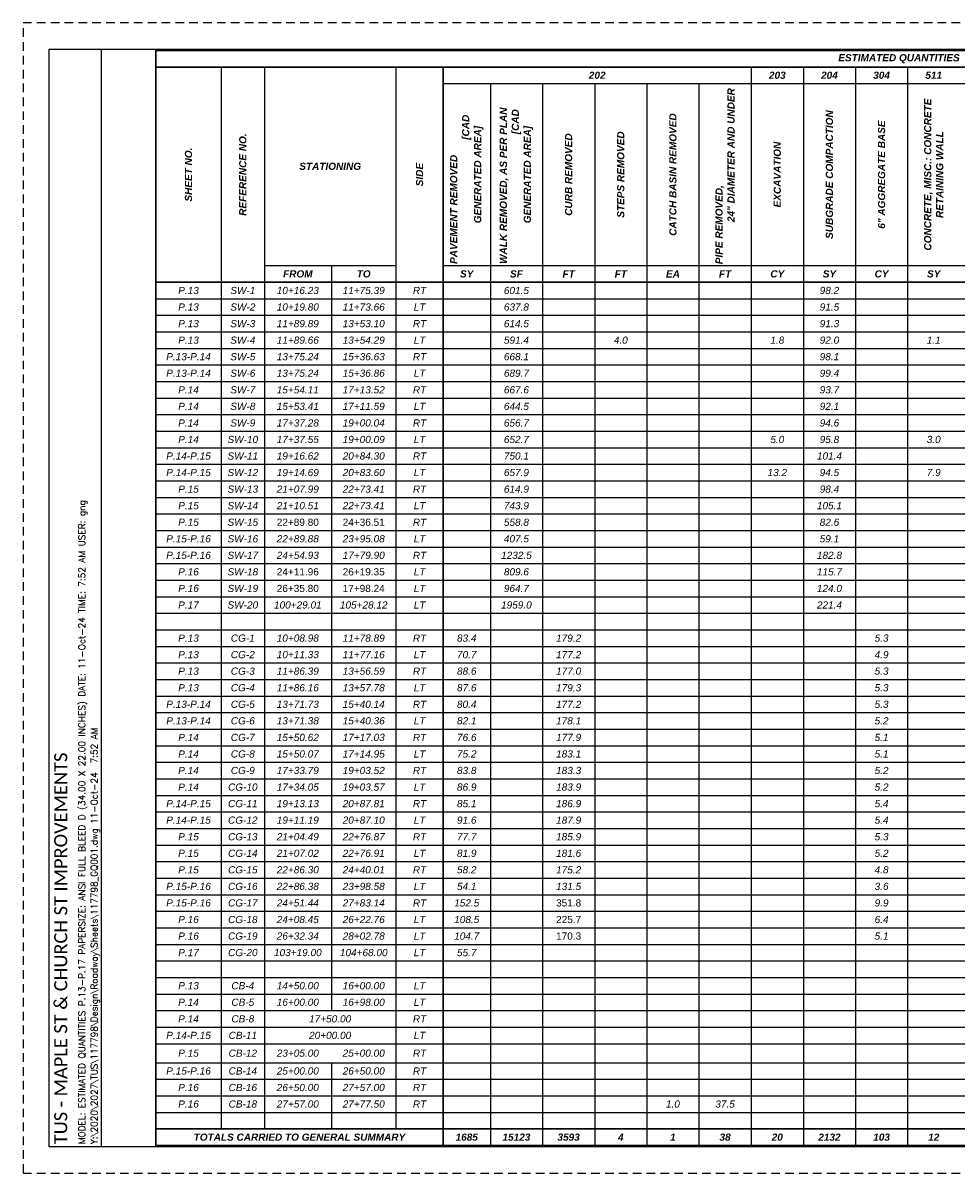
# Paper-space layout 'C01' of a CAD drawing. Header units: feet. Extents: x 0 to 34, y 0 to 22.
# Tile 1 of 2: x 0 to 17.9, y 0 to 22. Entities that reach past the tile are written whole.
import ezdxf
from ezdxf.enums import TextEntityAlignment as Align

# ---------------------------------------------------------------- set-up
doc = ezdxf.new("R2010")
doc.units = ezdxf.units.FT
doc.header["$MEASUREMENT"] = 0
doc.linetypes.add('OhDOT_USTN3', pattern=[0.22, 0.165, -0.055])
for name, color, linetype in [('SH_Border', 7, 'Continuous'), ('SH_Cut_Line', 7, 'OhDOT_USTN3'), ('SH_Data', 7, 'Continuous'), ('SH_TextM', 7, 'Continuous')]:
    doc.layers.add(name, color=color, linetype=linetype)
doc.styles.add('DwgStamp', font='romans.shx')
doc.styles.add('Straight Normal (0.14) Font 30', font='calibri.ttf', dxfattribs={"height": 0.14})
doc.styles.add('Straight Sub-Title (0.17) Font 30', font='calibri.ttf', dxfattribs={"height": 0.17})

# ---------------------------------------------------------------- blocks, each defined once
blk = doc.blocks.new('*A1007')
at = {"layer": 'SH_TextM', "color": 7, "linetype": 'Continuous', "ltscale": 0.083333, "const_width": 0.0208}
blk.add_lwpolyline([(18.698, 0), (0, 0), (0, -13.781), (18.698, -13.781)], close=True, dxfattribs=at)
for points in [[(0, -0.208), (18.698, -0.208)], [(3.615, -0.208), (3.615, -13.781)], [(0, -2.917), (18.698, -2.917)], [(0, -13.573), (18.698, -13.573)]]:
    blk.add_lwpolyline(points, dxfattribs=at)
at = {"layer": 'SH_TextM', "color": 7, "linetype": 'Continuous', "ltscale": 0.083333}
for points in [[(0.823, -0.208), (0.823, -13.573)], [(1.365, -0.208), (1.365, -13.573)], [(3.021, -0.208), (3.021, -13.573)], [(7.49, -0.208), (7.49, -13.781)], [(8.146, -0.208), (8.146, -13.781)], [(8.802, -0.208), (8.802, -13.781)], [(9.458, -0.208), (9.458, -13.781)], [(3.615, -0.417), (18.698, -0.417)], [(4.208, -0.417), (4.208, -13.781)], [(4.865, -0.417), (4.865, -13.781)], [(5.521, -0.417), (5.521, -13.781)], [(6.177, -0.417), (6.177, -13.781)], [(6.833, -0.417), (6.833, -13.781)], [(1.365, -2.708), (3.021, -2.708)], [(2.208, -2.708), (2.208, -12.083)], [(3.615, -2.708), (18.698, -2.708)], [(0, -3.125), (18.698, -3.125)], [(0, -3.333), (18.698, -3.333)], [(0, -3.542), (18.698, -3.542)], [(0, -3.75), (18.698, -3.75)], [(0, -3.958), (18.698, -3.958)], [(0, -4.167), (18.698, -4.167)], [(0, -4.375), (18.698, -4.375)], [(0, -4.583), (18.698, -4.583)], [(0, -4.792), (18.698, -4.792)], [(0, -5), (18.698, -5)], [(0, -5.208), (18.698, -5.208)], [(0, -5.417), (18.698, -5.417)], [(0, -5.625), (18.698, -5.625)], [(0, -5.833), (18.698, -5.833)], [(0, -6.042), (18.698, -6.042)], [(0, -6.25), (18.698, -6.25)], [(0, -6.458), (18.698, -6.458)], [(0, -6.667), (18.698, -6.667)], [(0, -6.875), (18.698, -6.875)], [(0, -7.083), (18.698, -7.083)], [(0, -7.292), (18.698, -7.292)], [(0, -7.5), (18.698, -7.5)], [(0, -7.708), (18.698, -7.708)], [(0, -7.917), (18.698, -7.917)], [(0, -8.125), (18.698, -8.125)], [(0, -8.333), (18.698, -8.333)], [(0, -8.542), (18.698, -8.542)], [(0, -8.75), (18.698, -8.75)], [(0, -8.958), (18.698, -8.958)], [(0, -9.167), (18.698, -9.167)], [(0, -9.375), (18.698, -9.375)], [(0, -9.583), (18.698, -9.583)], [(0, -9.792), (18.698, -9.792)], [(0, -10), (18.698, -10)], [(0, -10.208), (18.698, -10.208)], [(0, -10.417), (18.698, -10.417)], [(0, -10.625), (18.698, -10.625)], [(0, -10.833), (18.698, -10.833)], [(0, -11.042), (18.698, -11.042)], [(0, -11.25), (18.698, -11.25)], [(0, -11.458), (18.698, -11.458)], [(0, -11.667), (18.698, -11.667)], [(0, -11.875), (18.698, -11.875)], [(0, -12.083), (18.698, -12.083)], [(0, -12.292), (18.698, -12.292)], [(0, -12.5), (18.698, -12.5)], [(0, -12.74), (18.698, -12.74)], [(2.208, -12.74), (2.208, -13.573)], [(0, -12.948), (18.698, -12.948)], [(0, -13.156), (18.698, -13.156)], [(0, -13.365), (18.698, -13.365)]]:
    blk.add_lwpolyline(points, dxfattribs=at)
at = {"layer": 'SH_TextM', "color": 7, "char_height": 0.09028, "attachment_point": 5, "style": 'Straight Normal (0.14) Font 30'}
for s, insert in [('\\fArial|b1|i1|c0|p34;ESTIMATED QUANTITIES', (9.349, -0.104)), ('\\fArial|b1|i1|c0|p34;202', (5.552, -0.312)), ('\\fArial|b1|i1|c0|p34;203', (7.818, -0.312)), ('\\fArial|b1|i1|c0|p34;204', (8.474, -0.312)), ('\\fArial|b1|i1|c0|p34;304', (9.13, -0.312)), ('\\fArial|b1|i1|c0|p34;511', (9.786, -0.312)), ('\\fArial|b1|i1|c0|p34;FROM', (1.786, -2.812)), ('\\fArial|b1|i1|c0|p34;TO', (2.615, -2.812)), ('\\fArial|b1|i1|c0|p34;SY', (3.911, -2.812)), ('\\fArial|b0|i1|c0|p34;P.13', (0.411, -3.021)), ('\\fArial|b0|i1|c0|p34;SW-1', (1.094, -3.021)), ('\\fArial|b0|i1|c0|p34;10+16.23', (1.786, -3.021)), ('\\fArial|b0|i1|c0|p34;11+75.39', (2.615, -3.021)), ('\\fArial|b0|i1|c0|p34;RT', (3.318, -3.021)), ('\\fArial|b0|i1|c0|p34;601.5', (4.536, -3.021)), ('\\fArial|b0|i1|c0|p34;98.2', (8.474, -3.021)), ('\\fArial|b0|i1|c0|p34;P.13', (0.411, -3.229)), ('\\fArial|b0|i1|c0|p34;SW-2', (1.094, -3.229)), ('\\fArial|b0|i1|c0|p34;10+19.80', (1.786, -3.229)), ('\\fArial|b0|i1|c0|p34;11+73.66', (2.615, -3.229)), ('\\fArial|b0|i1|c0|p34;LT', (3.318, -3.229)), ('\\fArial|b0|i1|c0|p34;637.8', (4.536, -3.229)), ('\\fArial|b0|i1|c0|p34;91.5', (8.474, -3.229)), ('\\fArial|b0|i1|c0|p34;P.13', (0.411, -3.438)), ('\\fArial|b0|i1|c0|p34;SW-3', (1.094, -3.438)), ('\\fArial|b0|i1|c0|p34;11+89.89', (1.786, -3.438)), ('\\fArial|b0|i1|c0|p34;13+53.10', (2.615, -3.438)), ('\\fArial|b0|i1|c0|p34;RT', (3.318, -3.438)), ('\\fArial|b0|i1|c0|p34;614.5', (4.536, -3.438)), ('\\fArial|b0|i1|c0|p34;91.3', (8.474, -3.438)), ('\\fArial|b0|i1|c0|p34;P.13', (0.411, -3.646)), ('\\fArial|b0|i1|c0|p34;SW-4', (1.094, -3.646)), ('\\fArial|b0|i1|c0|p34;11+89.66', (1.786, -3.646)), ('\\fArial|b0|i1|c0|p34;13+54.29', (2.615, -3.646)), ('\\fArial|b0|i1|c0|p34;LT', (3.318, -3.646)), ('\\fArial|b0|i1|c0|p34;591.4', (4.536, -3.646)), ('\\fArial|b0|i1|c0|p34;4.0', (5.849, -3.646)), ('\\fArial|b0|i1|c0|p34;1.8', (7.818, -3.646)), ('\\fArial|b0|i1|c0|p34;92.0', (8.474, -3.646)), ('\\fArial|b0|i1|c0|p34;1.1', (9.786, -3.646)), ('\\fArial|b0|i1|c0|p34;P.13-P.14', (0.411, -3.854)), ('\\fArial|b0|i1|c0|p34;SW-5', (1.094, -3.854)), ('\\fArial|b0|i1|c0|p34;13+75.24', (1.786, -3.854)), ('\\fArial|b0|i1|c0|p34;15+36.63', (2.615, -3.854)), ('\\fArial|b0|i1|c0|p34;RT', (3.318, -3.854)), ('\\fArial|b0|i1|c0|p34;668.1', (4.536, -3.854)), ('\\fArial|b0|i1|c0|p34;98.1', (8.474, -3.854)), ('\\fArial|b0|i1|c0|p34;P.13-P.14', (0.411, -4.062)), ('\\fArial|b0|i1|c0|p34;SW-6', (1.094, -4.062)), ('\\fArial|b0|i1|c0|p34;13+75.24', (1.786, -4.062)), ('\\fArial|b0|i1|c0|p34;15+36.86', (2.615, -4.062)), ('\\fArial|b0|i1|c0|p34;LT', (3.318, -4.062)), ('\\fArial|b0|i1|c0|p34;689.7', (4.536, -4.062)), ('\\fArial|b0|i1|c0|p34;99.4', (8.474, -4.062)), ('\\fArial|b0|i1|c0|p34;P.14', (0.411, -4.271)), ('\\fArial|b0|i1|c0|p34;SW-7', (1.094, -4.271)), ('\\fArial|b0|i1|c0|p34;15+54.11', (1.786, -4.271)), ('\\fArial|b0|i1|c0|p34;17+13.52', (2.615, -4.271)), ('\\fArial|b0|i1|c0|p34;RT', (3.318, -4.271)), ('\\fArial|b0|i1|c0|p34;667.6', (4.536, -4.271)), ('\\fArial|b0|i1|c0|p34;93.7', (8.474, -4.271)), ('\\fArial|b0|i1|c0|p34;P.14', (0.411, -4.479)), ('\\fArial|b0|i1|c0|p34;SW-8', (1.094, -4.479)), ('\\fArial|b0|i1|c0|p34;15+53.41', (1.786, -4.479)), ('\\fArial|b0|i1|c0|p34;17+11.59', (2.615, -4.479)), ('\\fArial|b0|i1|c0|p34;LT', (3.318, -4.479)), ('\\fArial|b0|i1|c0|p34;644.5', (4.536, -4.479)), ('\\fArial|b0|i1|c0|p34;92.1', (8.474, -4.479)), ('\\fArial|b0|i1|c0|p34;P.14', (0.411, -4.688)), ('\\fArial|b0|i1|c0|p34;SW-9', (1.094, -4.688)), ('\\fArial|b0|i1|c0|p34;17+37.28', (1.786, -4.688)), ('\\fArial|b0|i1|c0|p34;19+00.04', (2.615, -4.688)), ('\\fArial|b0|i1|c0|p34;RT', (3.318, -4.688)), ('\\fArial|b0|i1|c0|p34;656.7', (4.536, -4.688)), ('\\fArial|b0|i1|c0|p34;94.6', (8.474, -4.688)), ('\\fArial|b0|i1|c0|p34;P.14', (0.411, -4.896)), ('\\fArial|b0|i1|c0|p34;SW-10', (1.094, -4.896)), ('\\fArial|b0|i1|c0|p34;17+37.55', (1.786, -4.896)), ('\\fArial|b0|i1|c0|p34;19+00.09', (2.615, -4.896)), ('\\fArial|b0|i1|c0|p34;LT', (3.318, -4.896)), ('\\fArial|b0|i1|c0|p34;652.7', (4.536, -4.896)), ('\\fArial|b0|i1|c0|p34;5.0', (7.818, -4.896)), ('\\fArial|b0|i1|c0|p34;95.8', (8.474, -4.896)), ('\\fArial|b0|i1|c0|p34;3.0', (9.786, -4.896)), ('\\fArial|b0|i1|c0|p34;P.14-P.15', (0.411, -5.104)), ('\\fArial|b0|i1|c0|p34;SW-11', (1.094, -5.104)), ('\\fArial|b0|i1|c0|p34;19+16.62', (1.786, -5.104)), ('\\fArial|b0|i1|c0|p34;20+84.30', (2.615, -5.104)), ('\\fArial|b0|i1|c0|p34;RT', (3.318, -5.104)), ('\\fArial|b0|i1|c0|p34;750.1', (4.536, -5.104)), ('\\fArial|b0|i1|c0|p34;101.4', (8.474, -5.104)), ('\\fArial|b0|i1|c0|p34;P.14-P.15', (0.411, -5.312)), ('\\fArial|b0|i1|c0|p34;SW-12', (1.094, -5.312)), ('\\fArial|b0|i1|c0|p34;19+14.69', (1.786, -5.312)), ('\\fArial|b0|i1|c0|p34;20+83.60', (2.615, -5.312)), ('\\fArial|b0|i1|c0|p34;LT', (3.318, -5.312)), ('\\fArial|b0|i1|c0|p34;657.9', (4.536, -5.312)), ('\\fArial|b0|i1|c0|p34;13.2', (7.818, -5.312)), ('\\fArial|b0|i1|c0|p34;94.5', (8.474, -5.312)), ('\\fArial|b0|i1|c0|p34;7.9', (9.786, -5.312)), ('\\fArial|b0|i1|c0|p34;P.15', (0.411, -5.521)), ('\\fArial|b0|i1|c0|p34;SW-13', (1.094, -5.521)), ('\\fArial|b0|i1|c0|p34;21+07.99', (1.786, -5.521)), ('\\fArial|b0|i1|c0|p34;22+73.41', (2.615, -5.521)), ('\\fArial|b0|i1|c0|p34;RT', (3.318, -5.521)), ('\\fArial|b0|i1|c0|p34;614.9', (4.536, -5.521)), ('\\fArial|b0|i1|c0|p34;98.4', (8.474, -5.521)), ('\\fArial|b0|i1|c0|p34;P.15', (0.411, -5.729)), ('\\fArial|b0|i1|c0|p34;SW-14', (1.094, -5.729)), ('\\fArial|b0|i1|c0|p34;21+10.51', (1.786, -5.729)), ('\\fArial|b0|i1|c0|p34;22+73.41', (2.615, -5.729)), ('\\fArial|b0|i1|c0|p34;LT', (3.318, -5.729)), ('\\fArial|b0|i1|c0|p34;743.9', (4.536, -5.729)), ('\\fArial|b0|i1|c0|p34;105.1', (8.474, -5.729)), ('\\fArial|b0|i1|c0|p34;P.15', (0.411, -5.938)), ('\\fArial|b0|i1|c0|p34;SW-15', (1.094, -5.938)), ('\\fArial|b0|i0|c0|p34;22+89.80', (1.786, -5.938)), ('\\fArial|b0|i0|c0|p34;24+36.51', (2.615, -5.938)), ('\\fArial|b0|i1|c0|p34;RT', (3.318, -5.938)), ('\\fArial|b0|i1|c0|p34;558.8', (4.536, -5.938)), ('\\fArial|b0|i1|c0|p34;82.6', (8.474, -5.938)), ('\\fArial|b0|i1|c0|p34;P.15-P.16', (0.411, -6.146)), ('\\fArial|b0|i1|c0|p34;SW-16', (1.094, -6.146)), ('\\fArial|b0|i1|c0|p34;22+89.88', (1.786, -6.146)), ('\\fArial|b0|i1|c0|p34;23+95.08', (2.615, -6.146)), ('\\fArial|b0|i1|c0|p34;LT', (3.318, -6.146)), ('\\fArial|b0|i1|c0|p34;407.5', (4.536, -6.146)), ('\\fArial|b0|i1|c0|p34;59.1', (8.474, -6.146)), ('\\fArial|b0|i1|c0|p34;P.15-P.16', (0.411, -6.354)), ('\\fArial|b0|i1|c0|p34;SW-17', (1.094, -6.354)), ('\\fArial|b0|i1|c0|p34;24+54.93', (1.786, -6.354)), ('\\fArial|b0|i1|c0|p34;17+79.90', (2.615, -6.354)), ('\\fArial|b0|i1|c0|p34;RT', (3.318, -6.354)), ('\\fArial|b0|i1|c0|p34;1232.5', (4.536, -6.354)), ('\\fArial|b0|i1|c0|p34;182.8', (8.474, -6.354)), ('\\fArial|b0|i1|c0|p34;P.16', (0.411, -6.562)), ('\\fArial|b0|i1|c0|p34;SW-18', (1.094, -6.562)), ('\\fArial|b0|i0|c0|p34;24+11.96', (1.786, -6.562)), ('\\fArial|b0|i0|c0|p34;26+19.35', (2.615, -6.562)), ('\\fArial|b0|i1|c0|p34;LT', (3.318, -6.562)), ('\\fArial|b0|i1|c0|p34;809.6', (4.536, -6.562)), ('\\fArial|b0|i1|c0|p34;115.7', (8.474, -6.562)), ('\\fArial|b0|i1|c0|p34;P.16', (0.411, -6.771)), ('\\fArial|b0|i1|c0|p34;SW-19', (1.094, -6.771)), ('\\fArial|b0|i0|c0|p34;26+35.80', (1.786, -6.771)), ('\\fArial|b0|i0|c0|p34;17+98.24', (2.615, -6.771)), ('\\fArial|b0|i1|c0|p34;LT', (3.318, -6.771)), ('\\fArial|b0|i1|c0|p34;964.7', (4.536, -6.771)), ('\\fArial|b0|i1|c0|p34;124.0', (8.474, -6.771)), ('\\fArial|b0|i1|c0|p34;P.17', (0.411, -6.979)), ('\\fArial|b0|i1|c0|p34;SW-20', (1.094, -6.979)), ('\\fArial|b0|i1|c0|p34;100+29.01', (1.786, -6.979)), ('\\fArial|b0|i1|c0|p34;105+28.12', (2.615, -6.979)), ('\\fArial|b0|i1|c0|p34;LT', (3.318, -6.979)), ('\\fArial|b0|i1|c0|p34;1959.0', (4.536, -6.979)), ('\\fArial|b0|i1|c0|p34;221.4', (8.474, -6.979)), ('\\fArial|b0|i1|c0|p34;P.13', (0.411, -7.396)), ('\\fArial|b0|i1|c0|p34;CG-1', (1.094, -7.396)), ('\\fArial|b0|i1|c0|p34;10+08.98', (1.786, -7.396)), ('\\fArial|b0|i1|c0|p34;11+78.89', (2.615, -7.396)), ('\\fArial|b0|i1|c0|p34;RT', (3.318, -7.396)), ('\\fArial|b0|i1|c0|p34;83.4', (3.911, -7.396)), ('\\fArial|b0|i1|c0|p34;179.2', (5.193, -7.396)), ('\\fArial|b0|i1|c0|p34;5.3', (9.13, -7.396)), ('\\fArial|b0|i1|c0|p34;P.13', (0.411, -7.604)), ('\\fArial|b0|i1|c0|p34;CG-2', (1.094, -7.604)), ('\\fArial|b0|i1|c0|p34;10+11.33', (1.786, -7.604)), ('\\fArial|b0|i1|c0|p34;11+77.16', (2.615, -7.604)), ('\\fArial|b0|i1|c0|p34;LT', (3.318, -7.604)), ('\\fArial|b0|i1|c0|p34;70.7', (3.911, -7.604)), ('\\fArial|b0|i1|c0|p34;177.2', (5.193, -7.604)), ('\\fArial|b0|i1|c0|p34;4.9', (9.13, -7.604)), ('\\fArial|b0|i1|c0|p34;P.13', (0.411, -7.812)), ('\\fArial|b0|i1|c0|p34;CG-3', (1.094, -7.812)), ('\\fArial|b0|i1|c0|p34;11+86.39', (1.786, -7.812)), ('\\fArial|b0|i1|c0|p34;13+56.59', (2.615, -7.812)), ('\\fArial|b0|i1|c0|p34;RT', (3.318, -7.812)), ('\\fArial|b0|i1|c0|p34;88.6', (3.911, -7.812)), ('\\fArial|b0|i1|c0|p34;177.0', (5.193, -7.812)), ('\\fArial|b0|i1|c0|p34;5.3', (9.13, -7.812)), ('\\fArial|b0|i1|c0|p34;P.13', (0.411, -8.021)), ('\\fArial|b0|i1|c0|p34;CG-4', (1.094, -8.021)), ('\\fArial|b0|i1|c0|p34;11+86.16', (1.786, -8.021)), ('\\fArial|b0|i1|c0|p34;13+57.78', (2.615, -8.021)), ('\\fArial|b0|i1|c0|p34;LT', (3.318, -8.021)), ('\\fArial|b0|i1|c0|p34;87.6', (3.911, -8.021)), ('\\fArial|b0|i1|c0|p34;179.3', (5.193, -8.021)), ('\\fArial|b0|i1|c0|p34;5.3', (9.13, -8.021)), ('\\fArial|b0|i1|c0|p34;P.13-P.14', (0.411, -8.229)), ('\\fArial|b0|i1|c0|p34;CG-5', (1.094, -8.229)), ('\\fArial|b0|i1|c0|p34;13+71.73', (1.786, -8.229)), ('\\fArial|b0|i1|c0|p34;15+40.14', (2.615, -8.229)), ('\\fArial|b0|i1|c0|p34;RT', (3.318, -8.229)), ('\\fArial|b0|i1|c0|p34;80.4', (3.911, -8.229)), ('\\fArial|b0|i1|c0|p34;177.2', (5.193, -8.229)), ('\\fArial|b0|i1|c0|p34;5.3', (9.13, -8.229)), ('\\fArial|b0|i1|c0|p34;P.13-P.14', (0.411, -8.437)), ('\\fArial|b0|i1|c0|p34;CG-6', (1.094, -8.437)), ('\\fArial|b0|i1|c0|p34;13+71.38', (1.786, -8.437)), ('\\fArial|b0|i1|c0|p34;15+40.36', (2.615, -8.437)), ('\\fArial|b0|i1|c0|p34;LT', (3.318, -8.437)), ('\\fArial|b0|i1|c0|p34;82.1', (3.911, -8.437)), ('\\fArial|b0|i1|c0|p34;178.1', (5.193, -8.437)), ('\\fArial|b0|i1|c0|p34;5.2', (9.13, -8.437)), ('\\fArial|b0|i1|c0|p34;P.14', (0.411, -8.646)), ('\\fArial|b0|i1|c0|p34;CG-7', (1.094, -8.646)), ('\\fArial|b0|i1|c0|p34;15+50.62', (1.786, -8.646)), ('\\fArial|b0|i1|c0|p34;17+17.03', (2.615, -8.646)), ('\\fArial|b0|i1|c0|p34;RT', (3.318, -8.646)), ('\\fArial|b0|i1|c0|p34;76.6', (3.911, -8.646)), ('\\fArial|b0|i1|c0|p34;177.9', (5.193, -8.646)), ('\\fArial|b0|i1|c0|p34;5.1', (9.13, -8.646)), ('\\fArial|b0|i1|c0|p34;P.14', (0.411, -8.854)), ('\\fArial|b0|i1|c0|p34;CG-8', (1.094, -8.854)), ('\\fArial|b0|i1|c0|p34;15+50.07', (1.786, -8.854)), ('\\fArial|b0|i1|c0|p34;17+14.95', (2.615, -8.854)), ('\\fArial|b0|i1|c0|p34;LT', (3.318, -8.854)), ('\\fArial|b0|i1|c0|p34;75.2', (3.911, -8.854)), ('\\fArial|b0|i1|c0|p34;183.1', (5.193, -8.854)), ('\\fArial|b0|i1|c0|p34;5.1', (9.13, -8.854)), ('\\fArial|b0|i1|c0|p34;P.14', (0.411, -9.062)), ('\\fArial|b0|i1|c0|p34;CG-9', (1.094, -9.062)), ('\\fArial|b0|i1|c0|p34;17+33.79', (1.786, -9.062)), ('\\fArial|b0|i1|c0|p34;19+03.52', (2.615, -9.062)), ('\\fArial|b0|i1|c0|p34;RT', (3.318, -9.062)), ('\\fArial|b0|i1|c0|p34;83.8', (3.911, -9.062)), ('\\fArial|b0|i1|c0|p34;183.3', (5.193, -9.062)), ('\\fArial|b0|i1|c0|p34;5.2', (9.13, -9.062)), ('\\fArial|b0|i1|c0|p34;P.14', (0.411, -9.271)), ('\\fArial|b0|i1|c0|p34;CG-10', (1.094, -9.271)), ('\\fArial|b0|i1|c0|p34;17+34.05', (1.786, -9.271)), ('\\fArial|b0|i1|c0|p34;19+03.57', (2.615, -9.271)), ('\\fArial|b0|i1|c0|p34;LT', (3.318, -9.271)), ('\\fArial|b0|i1|c0|p34;86.9', (3.911, -9.271)), ('\\fArial|b0|i1|c0|p34;183.9', (5.193, -9.271)), ('\\fArial|b0|i1|c0|p34;5.2', (9.13, -9.271)), ('\\fArial|b0|i1|c0|p34;P.14-P.15', (0.411, -9.479)), ('\\fArial|b0|i1|c0|p34;CG-11', (1.094, -9.479)), ('\\fArial|b0|i1|c0|p34;19+13.13', (1.786, -9.479)), ('\\fArial|b0|i1|c0|p34;20+87.81', (2.615, -9.479)), ('\\fArial|b0|i1|c0|p34;RT', (3.318, -9.479)), ('\\fArial|b0|i1|c0|p34;85.1', (3.911, -9.479)), ('\\fArial|b0|i1|c0|p34;186.9', (5.193, -9.479)), ('\\fArial|b0|i1|c0|p34;5.4', (9.13, -9.479)), ('\\fArial|b0|i1|c0|p34;P.14-P.15', (0.411, -9.687)), ('\\fArial|b0|i1|c0|p34;CG-12', (1.094, -9.687)), ('\\fArial|b0|i1|c0|p34;19+11.19', (1.786, -9.687)), ('\\fArial|b0|i1|c0|p34;20+87.10', (2.615, -9.687)), ('\\fArial|b0|i1|c0|p34;LT', (3.318, -9.687)), ('\\fArial|b0|i1|c0|p34;91.6', (3.911, -9.687)), ('\\fArial|b0|i1|c0|p34;187.9', (5.193, -9.687)), ('\\fArial|b0|i1|c0|p34;5.4', (9.13, -9.687)), ('\\fArial|b0|i1|c0|p34;P.15', (0.411, -9.896)), ('\\fArial|b0|i1|c0|p34;CG-13', (1.094, -9.896)), ('\\fArial|b0|i1|c0|p34;21+04.49', (1.786, -9.896)), ('\\fArial|b0|i1|c0|p34;22+76.87', (2.615, -9.896)), ('\\fArial|b0|i1|c0|p34;RT', (3.318, -9.896)), ('\\fArial|b0|i1|c0|p34;77.7', (3.911, -9.896)), ('\\fArial|b0|i1|c0|p34;185.9', (5.193, -9.896)), ('\\fArial|b0|i1|c0|p34;5.3', (9.13, -9.896)), ('\\fArial|b0|i1|c0|p34;P.15', (0.411, -10.104)), ('\\fArial|b0|i1|c0|p34;CG-14', (1.094, -10.104)), ('\\fArial|b0|i1|c0|p34;21+07.02', (1.786, -10.104)), ('\\fArial|b0|i1|c0|p34;22+76.91', (2.615, -10.104)), ('\\fArial|b0|i1|c0|p34;LT', (3.318, -10.104)), ('\\fArial|b0|i1|c0|p34;81.9', (3.911, -10.104)), ('\\fArial|b0|i1|c0|p34;181.6', (5.193, -10.104)), ('\\fArial|b0|i1|c0|p34;5.2', (9.13, -10.104)), ('\\fArial|b0|i1|c0|p34;P.15', (0.411, -10.312)), ('\\fArial|b0|i1|c0|p34;CG-15', (1.094, -10.312)), ('\\fArial|b0|i1|c0|p34;22+86.30', (1.786, -10.312)), ('\\fArial|b0|i1|c0|p34;24+40.01', (2.615, -10.312)), ('\\fArial|b0|i1|c0|p34;RT', (3.318, -10.312)), ('\\fArial|b0|i1|c0|p34;58.2', (3.911, -10.312)), ('\\fArial|b0|i1|c0|p34;175.2', (5.193, -10.312)), ('\\fArial|b0|i1|c0|p34;4.8', (9.13, -10.312)), ('\\fArial|b0|i1|c0|p34;P.15-P.16', (0.411, -10.521)), ('\\fArial|b0|i1|c0|p34;CG-16', (1.094, -10.521)), ('\\fArial|b0|i1|c0|p34;22+86.38', (1.786, -10.521)), ('\\fArial|b0|i1|c0|p34;23+98.58', (2.615, -10.521)), ('\\fArial|b0|i1|c0|p34;LT', (3.318, -10.521)), ('\\fArial|b0|i1|c0|p34;54.1', (3.911, -10.521)), ('\\fArial|b0|i1|c0|p34;131.5', (5.193, -10.521)), ('\\fArial|b0|i1|c0|p34;3.6', (9.13, -10.521)), ('\\fArial|b0|i1|c0|p34;P.15-P.16', (0.411, -10.729)), ('\\fArial|b0|i1|c0|p34;CG-17', (1.094, -10.729)), ('\\fArial|b0|i1|c0|p34;24+51.44', (1.786, -10.729)), ('\\fArial|b0|i1|c0|p34;27+83.14', (2.615, -10.729)), ('\\fArial|b0|i1|c0|p34;RT', (3.318, -10.729)), ('\\fArial|b0|i1|c0|p34;152.5', (3.911, -10.729)), ('\\fArial|b0|i0|c0|p34;351.8', (5.193, -10.729)), ('\\fArial|b0|i1|c0|p34;9.9', (9.13, -10.729)), ('\\fArial|b0|i1|c0|p34;P.16', (0.411, -10.938)), ('\\fArial|b0|i1|c0|p34;CG-18', (1.094, -10.938)), ('\\fArial|b0|i1|c0|p34;24+08.45', (1.786, -10.938)), ('\\fArial|b0|i1|c0|p34;26+22.76', (2.615, -10.938)), ('\\fArial|b0|i1|c0|p34;LT', (3.318, -10.938)), ('\\fArial|b0|i1|c0|p34;108.5', (3.911, -10.938)), ('\\fArial|b0|i0|c0|p34;225.7', (5.193, -10.938)), ('\\fArial|b0|i1|c0|p34;6.4', (9.13, -10.938)), ('\\fArial|b0|i1|c0|p34;P.16', (0.411, -11.146)), ('\\fArial|b0|i1|c0|p34;CG-19', (1.094, -11.146)), ('\\fArial|b0|i1|c0|p34;26+32.34', (1.786, -11.146)), ('\\fArial|b0|i1|c0|p34;28+02.78', (2.615, -11.146)), ('\\fArial|b0|i1|c0|p34;LT', (3.318, -11.146)), ('\\fArial|b0|i1|c0|p34;104.7', (3.911, -11.146)), ('\\fArial|b0|i0|c0|p34;170.3', (5.193, -11.146)), ('\\fArial|b0|i1|c0|p34;5.1', (9.13, -11.146)), ('\\fArial|b0|i1|c0|p34;P.17', (0.411, -11.354)), ('\\fArial|b0|i1|c0|p34;CG-20', (1.094, -11.354)), ('\\fArial|b0|i1|c0|p34;103+19.00', (1.786, -11.354)), ('\\fArial|b0|i1|c0|p34;104+68.00', (2.615, -11.354)), ('\\fArial|b0|i1|c0|p34;LT', (3.318, -11.354)), ('\\fArial|b0|i1|c0|p34;55.7', (3.911, -11.354)), ('\\fArial|b0|i1|c0|p34;P.13', (0.411, -11.771)), ('\\fArial|b0|i1|c0|p34;CB-4', (1.094, -11.771)), ('\\fArial|b0|i1|c0|p34;14+50.00', (1.786, -11.771)), ('\\fArial|b0|i1|c0|p34;16+00.00', (2.615, -11.771)), ('\\fArial|b0|i1|c0|p34;LT', (3.318, -11.771)), ('\\fArial|b0|i1|c0|p34;P.14', (0.411, -11.979)), ('\\fArial|b0|i1|c0|p34;CB-5', (1.094, -11.979)), ('\\fArial|b0|i1|c0|p34;16+00.00', (1.786, -11.979)), ('\\fArial|b0|i1|c0|p34;16+98.00', (2.615, -11.979)), ('\\fArial|b0|i1|c0|p34;LT', (3.318, -11.979)), ('\\fArial|b0|i1|c0|p34;P.14', (0.411, -12.188)), ('\\fArial|b0|i1|c0|p34;CB-8', (1.094, -12.188)), ('\\fArial|b0|i1|c0|p34;17+50.00', (2.193, -12.188)), ('\\fArial|b0|i1|c0|p34;RT', (3.318, -12.188)), ('\\fArial|b0|i1|c0|p34;P.14-P.15', (0.411, -12.396)), ('\\fArial|b0|i1|c0|p34;CB-11', (1.094, -12.396)), ('\\fArial|b0|i1|c0|p34;20+00.00', (2.193, -12.396)), ('\\fArial|b0|i1|c0|p34;LT', (3.318, -12.396)), ('\\fArial|b0|i1|c0|p34;P.15', (0.411, -12.62)), ('\\fArial|b0|i1|c0|p34;CB-12', (1.094, -12.62)), ('\\fArial|b0|i1|c0|p34;23+05.00', (1.786, -12.62)), ('\\fArial|b0|i1|c0|p34;25+00.00', (2.615, -12.62)), ('\\fArial|b0|i1|c0|p34;RT', (3.318, -12.62)), ('\\fArial|b0|i1|c0|p34;P.15-P.16', (0.411, -12.844)), ('\\fArial|b0|i1|c0|p34;CB-14', (1.094, -12.844)), ('\\fArial|b0|i1|c0|p34;25+00.00', (1.786, -12.844)), ('\\fArial|b0|i1|c0|p34;26+50.00', (2.615, -12.844)), ('\\fArial|b0|i1|c0|p34;RT', (3.318, -12.844)), ('\\fArial|b0|i1|c0|p34;P.16', (0.411, -13.052)), ('\\fArial|b0|i1|c0|p34;CB-16', (1.094, -13.052)), ('\\fArial|b0|i1|c0|p34;26+50.00', (1.786, -13.052)), ('\\fArial|b0|i1|c0|p34;27+57.00', (2.615, -13.052)), ('\\fArial|b0|i1|c0|p34;RT', (3.318, -13.052)), ('\\fArial|b0|i1|c0|p34;P.16', (0.411, -13.26)), ('\\fArial|b0|i1|c0|p34;CB-18', (1.094, -13.26)), ('\\fArial|b0|i1|c0|p34;27+57.00', (1.786, -13.26)), ('\\fArial|b0|i1|c0|p34;27+77.50', (2.615, -13.26)), ('\\fArial|b0|i1|c0|p34;RT', (3.318, -13.26)), ('\\fArial|b0|i1|c0|p34;1.0', (6.505, -13.26)), ('\\fArial|b0|i1|c0|p34;37.5', (7.161, -13.26)), ('\\fArial|b1|i1|c0|p34;TOTALS CARRIED TO GENERAL SUMMARY', (1.807, -13.677)), ('\\fArial|b1|i1|c0|p34;1685', (3.911, -13.677)), ('\\fArial|b1|i1|c0|p34;15123', (4.536, -13.677)), ('\\fArial|b1|i1|c0|p34;3593', (5.193, -13.677)), ('\\fArial|b1|i1|c0|p34;4', (5.849, -13.677)), ('\\fArial|b1|i1|c0|p34;1', (6.505, -13.677)), ('\\fArial|b1|i1|c0|p34;38', (7.161, -13.677)), ('\\fArial|b1|i1|c0|p34;20', (7.818, -13.677)), ('\\fArial|b1|i1|c0|p34;2132', (8.474, -13.677)), ('\\fArial|b1|i1|c0|p34;103', (9.13, -13.677)), ('\\fArial|b1|i1|c0|p34;12', (9.786, -13.677))]:
    blk.add_mtext(s, dxfattribs=dict(at, insert=insert))
at = {"layer": 'SH_TextM', "color": 7, "attachment_point": 5, "rotation": 90, "style": 'Straight Normal (0.14) Font 30'}
for s, insert, char_height, width in [('\\fArial|b1|i1|c0|p34;WALK REMOVED, AS PER PLAN                                                [CAD GENERATED AREA]', (4.536, -1.562), 0.090278, 2.29167), ('\\fArial|b1|i1|c0|p34;PAVEMENT REMOVED                                                             [CAD GENERATED AREA]', (3.911, -1.562), 0.090278, 2.29167), ('\\fArial|b1|i1|c0|p34;CONCRETE, MISC.: CONCRETE RETAINING WALL', (9.786, -1.562), 0.09028, 2.29167), ('\\fArial|b1|i1|c0|p34;PIPE REMOVED,                                                    24" DIAMETER AND UNDER', (7.161, -1.562), 0.090278, 2.29167), ('\\fArial|b1|i1|c0|p34;SUBGRADE COMPACTION', (8.474, -1.562), 0.09028, 2.29167), ('\\fArial|b1|i1|c0|p34;CATCH BASIN REMOVED', (6.505, -1.562), 0.09028, 2.29167), ('\\fArial|b1|i1|c0|p34;6" AGGREGATE BASE', (9.13, -1.562), 0.09028, 2.29167), ('\\fArial|b1|i1|c0|p34;CURB REMOVED', (5.193, -1.562), 0.09028, 2.29167), ('\\fArial|b1|i1|c0|p34;STEPS REMOVED', (5.849, -1.562), 0.09028, 2.29167), ('\\fArial|b1|i1|c0|p34;EXCAVATION', (7.818, -1.562), 0.09028, 2.29167), ('\\fArial|b1|i1|c0|p34;SIDE', (3.318, -1.562), 0.09028, 2.70833)]:
    blk.add_mtext(s, dxfattribs=dict(at, insert=insert, char_height=char_height, width=width))
at = {"layer": 'SH_TextM', "color": 7, "char_height": 0.09028, "attachment_point": 5, "rotation": 90, "style": 'Straight Normal (0.14) Font 30'}
for s, insert in [('\\fArial|b1|i1|c0|p34;REFERENCE NO.', (1.094, -1.562)), ('\\fArial|b1|i1|c0|p34;SHEET NO.', (0.411, -1.562))]:
    blk.add_mtext(s, dxfattribs=dict(at, insert=insert))
at = {"layer": 'SH_TextM', "color": 7, "char_height": 0.09028, "attachment_point": 5, "style": 'Straight Normal (0.14) Font 30'}
for s, insert, width in [('\\fArial|b1|i1|c0|p34;STATIONING', (2.193, -1.458), 1.57292), ('\\fArial|b1|i1|c0|p34;SF', (4.536, -2.812), 0.57292), ('\\fArial|b1|i1|c0|p34;FT', (5.193, -2.812), 0.57292), ('\\fArial|b1|i1|c0|p34;FT', (5.849, -2.812), 0.57292), ('\\fArial|b1|i1|c0|p34;EA', (6.505, -2.812), 0.57292), ('\\fArial|b1|i1|c0|p34;FT', (7.161, -2.812), 0.57292), ('\\fArial|b1|i1|c0|p34;CY', (7.818, -2.812), 0.57292), ('\\fArial|b1|i1|c0|p34;SY', (8.474, -2.812), 0.57292), ('\\fArial|b1|i1|c0|p34;CY', (9.13, -2.812), 0.57292), ('\\fArial|b1|i1|c0|p34;SY', (9.786, -2.812), 0.57292)]:
    blk.add_mtext(s, dxfattribs=dict(at, insert=insert, width=width))

psp = doc.layouts.new('C01')

# ---------------------------------------------------------------- linework, layer by layer
at = {"layer": 'SH_Border', "linetype": 'Continuous', "flags": 128}
psp.add_lwpolyline([(0.5, 21.5), (33.5, 21.5), (33.5, 0.5), (0.5, 0.5), (0.5, 21.5)], close=True, dxfattribs=at)
psp.add_lwpolyline([(1.5, 0.5), (1.5, 21.5)], dxfattribs=at)
at = {"layer": 'SH_Cut_Line', "color": 7, "linetype": 'OhDOT_USTN3', "flags": 128}
psp.add_lwpolyline([(0, 0), (34, 0), (34, 22), (0, 22), (0, 0)], close=True, dxfattribs=at)

# ---------------------------------------------------------------- block references
at = {"layer": 'SH_TextM', "xscale": 1.52, "yscale": 1.52, "zscale": 1.52}
psp.add_blockref('*A1007', (2.54, 21.474), dxfattribs=at)

# ---------------------------------------------------------------- texts
at = {"layer": 'SH_Data', "linetype": 'Continuous', "style": 'DwgStamp'}
for s, p in [('MODEL: ESTIMATED QUANTITIES P.13-P.17 PAPERSIZE: ANSI FULL BLEED D (34.00 X 22.00 INCHES) DATE: 11-Oct-24 TIME: 7:52 AM USER: gng', (1.188, 0.55)), ('Y:\\2020\\2027\\TUS\\117798\\Design\\Roadway\\Sheets\\117798_GQ001.dwg 11-Oct-24  7:52 AM', (1.425, 0.55))]:
    psp.add_text(s, height=0.125, rotation=90, dxfattribs=at).set_placement(p)
at = {"layer": 'SH_Data', "style": 'Straight Sub-Title (0.17) Font 30'}
psp.add_text('TUS - MAPLE ST & CHURCH ST IMPROVEMENTS', height=0.25, rotation=90, dxfattribs=at).set_placement((0.721, 0.55), align=Align.MIDDLE_LEFT)

doc.saveas('drawing.dxf')
